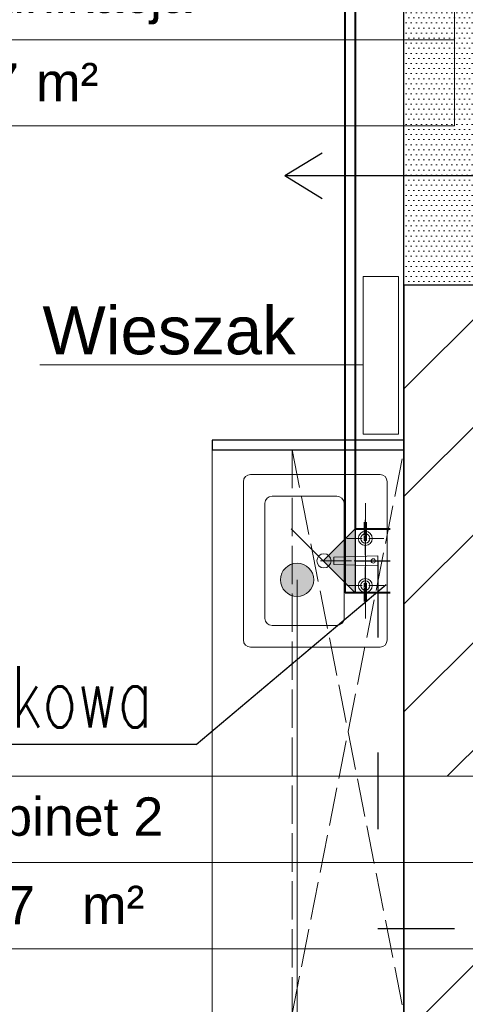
# Model space of a CAD drawing. Header units: millimetres. Extents: x 24385 to 79107, y -56478 to -23676.
# Tile 250 of 256: x 28504 to 28644, y -25942 to -25634. Entities that reach past the tile are written whole.
import ezdxf
from ezdxf.enums import TextEntityAlignment as Align
from ezdxf.lldxf.tags import DXFTag

# ---------------------------------------------------------------- set-up
doc = ezdxf.new("R2010")
doc.units = ezdxf.units.MM
doc.header["$LTSCALE"] = 2
doc.linetypes.add('ACAD_ISO02W100', pattern=[15, 12, -3])
doc.linetypes.add('ACAD_ISO03W100', pattern=[30, 12, -18])
for name, color, linetype, lineweight in [('0_OPIS', 7, 'Continuous', 13), ('3DPLAN_A_TABELKA POMIESZCZEŃ', 7, 'Continuous', 0), ('A_WYBURZENIA', 6, 'Continuous', 0), ('AW_MEB_KUCH', 23, 'Continuous', 0), ('AW_WYM_WEW', 9, 'Continuous', 0), ('Opisy', 7, 'Continuous', 13)]:
    doc.layers.add(name, color=color, linetype=linetype, lineweight=lineweight)
for name, color, linetype in [('3DPLAN_A_KRESKOWANIE 1', 253, 'Continuous'), ('3DPLAN_A_OPIS', 8, 'Continuous'), ('3DPLAN_A_POMIESZCZENIE NUMER', 100, 'Continuous'), ('3DPLAN_K_NOŚNA', 7, 'Continuous'), ('_WLK_oznaczenia', 211, 'Continuous'), ('A_POMIESZCZENIE OPIS', 100, 'Continuous'), ('IS_Odbiorniki', 211, 'SOLID')]:
    doc.layers.add(name, color=color, linetype=linetype)
doc.layers.add('3DPLAN_A_OBWIEDNIA', color=6, linetype='Continuous', plot=False)
for name, color, linetype, lineweight, true_color in [('cw', 7, 'Continuous', 40, 0xf79809), ('FURNITURE ZD 1 500', 7, 'Continuous', 13, 0x9fa8a5), ('kanalizacja', 7, 'Continuous', 30, 0xbf3000), ('wodociag', 7, 'Continuous', 40, 0x0e97f1)]:
    doc.layers.add(name, color=color, linetype=linetype, lineweight=lineweight, true_color=true_color)
doc.styles.add('ARIAL', font='arial.ttf')
doc.styles.add('GRZEJNIK', font='simplex.shx', dxfattribs={"width": 0.7})
tags = doc.linetypes.add('SOLID', pattern=[10, 10, 0]).pattern_tags.tags
tags[6:7] = [DXFTag(74, 4), DXFTag(75, 0), DXFTag(340, '0'), DXFTag(46, 0.0), DXFTag(50, 0.0), DXFTag(44, 0.0), DXFTag(45, 0.0)]
tags[4:5] = [DXFTag(74, 4), DXFTag(75, 0), DXFTag(340, '0'), DXFTag(46, 0.0), DXFTag(50, 0.0), DXFTag(44, 0.0), DXFTag(45, 0.0)]

# ---------------------------------------------------------------- blocks, each defined once
blk = doc.blocks.new('tabelka dla tp')
at = {"layer": '3DPLAN_A_TABELKA POMIESZCZEŃ'}
for p, q in [((49.7, 54), (49.7, 0)), ((0, 27), (243.13, 27))]:
    blk.add_line(p, q, dxfattribs=at)
blk.add_lwpolyline([(0, 54), (243.13, 54), (243.13, 0), (0, 0)], close=True, dxfattribs=at)
at = {"layer": '3DPLAN_A_POMIESZCZENIE NUMER', "color": 7, "style": 'ARIAL'}
blk.add_attdef('NUMER', (2.23, 35.39), '', height=12, dxfattribs=at)
at = {"layer": 'A_POMIESZCZENIE OPIS', "insert": (112.2, 19.75), "char_height": 12, "width": 36.4122, "attachment_point": 1, "style": 'ARIAL'}
blk.add_mtext('{\\C7;m²}', dxfattribs=at)
at = {"layer": 'A_POMIESZCZENIE OPIS', "color": 7, "style": 'ARIAL'}
for tag, p in [('NAZWA', (51.73, 35.39)), ('POWIERZCHNIA', (51.06, 7.24))]:
    blk.add_attdef(tag, p, '', height=12, dxfattribs=at)
blk = doc.blocks.new('kondygnacja -1')
at = {"layer": '3DPLAN_A_KRESKOWANIE 1'}
h = blk.add_hatch(dxfattribs=at)
h.set_pattern_fill('ANSI31', color=256, scale=7.5, style=0)
h.set_pattern_definition([(45, (23044.838, -26883.88), (-16.83798, 16.83798), [])])
h.paths.add_polyline_path([(31677.49, -24430.84), (30214.87, -24430.84), (30214.87, -24470.84), (30429.61, -24470.84), (30429.61, -24477.84), (30447.61, -24477.84), (30447.61, -24818.84), (30476.61, -24818.84), (30476.61, -24470.84), (31012.61, -24470.84), (31012.61, -24478.84), (31079.61, -24478.84), (31079.61, -24470.84), (31638.61, -24470.84), (31638.61, -25036.84), (31079.61, -25036.84), (31079.61, -25028.84), (31012.61, -25028.84), (31012.61, -25036.84), (30611.38, -25036.84), (30611.38, -25072.84), (31023.61, -25072.84), (31034.61, -25082.84), (31034.61, -25330.84), (31023.61, -25340.84), (30831.4, -25340.84, -0.038531), (30832.58, -25356.18), (30832.58, -25371.84), (31079.61, -25371.84), (31079.61, -25072.84), (31638.61, -25072.84), (31638.61, -25943.84), (30832.58, -25943.84), (30832.58, -26009.84), (31677.49, -26009.84)])
h.paths.add_polyline_path([(30682.61, -26009.84), (30832.58, -26009.84), (30832.58, -25943.84), (30760.61, -25943.84), (30760.61, -25454.67), (30735.61, -25464.58), (30735.61, -25943.84), (30682.61, -25943.84)])
h.paths.add_polyline_path([(30679.61, -25371.84), (30735.61, -25371.84), (30735.61, -25464.58), (30760.61, -25454.67), (30760.61, -25371.84), (30832.58, -25371.84), (30832.58, -25356.18, 0.038531), (30831.4, -25340.84), (30679.61, -25340.84)])
h.paths.add_polyline_path([(30355.83, -25371.84), (30425.61, -25371.84), (30425.61, -25379.84), (30463.61, -25379.84), (30463.61, -25424.74), (30471.61, -25424.74), (30471.61, -25395.84), (30533.61, -25395.84), (30533.61, -25371.84), (30576.61, -25371.84), (30576.61, -25341.84), (30472.61, -25341.84), (30472.61, -25326.84), (30427.61, -25326.84), (30427.61, -25341.84), (30355.83, -25341.84)])
h.paths.add_polyline_path([(30456.61, -25936.84), (30425.61, -25936.84), (30425.61, -25945.84), (30380.61, -25945.84), (30380.61, -26009.84), (30512.61, -26009.84), (30512.61, -25943.84), (30466.61, -25943.84), (30466.61, -25712.84), (30456.61, -25712.84)])
h.paths.add_polyline_path([(28888.61, -25941.84), (28888.61, -26009.84), (29013.61, -26009.84), (29013.61, -25941.84)])
h.paths.add_polyline_path([(28591.17, -26009.84), (28591.17, -25944.84), (28547.61, -25944.84), (28547.61, -26009.84)])
h.paths.add_polyline_path([(28624.61, -25870.53), (28654.8, -25870.53), (28654.8, -25924.53), (28624.61, -25924.53), (28624.61, -25944.84), (28591.17, -25944.84), (28591.17, -26009.84), (28713.61, -26009.84), (28713.61, -25941.84), (28672.61, -25941.84), (28672.61, -25932.84), (28657.61, -25932.84), (28657.61, -25716.84), (28624.61, -25716.84)])
h.paths.add_polyline_path([(28372.61, -25944.84), (28328.61, -25944.84), (28328.61, -25907.84), (28282.61, -25907.84), (28282.61, -25944.84), (28248.61, -25944.84), (28248.61, -26009.84), (28372.61, -26009.84)])
h.paths.add_polyline_path([(28092.61, -25563.84), (28054.61, -25563.84), (28054.61, -25383.84), (28067.6, -25383.84), (28067.61, -25375.84), (28340.61, -25375.84), (28340.61, -25341.84), (28070.61, -25341.84), (28070.61, -25332.84), (28030.61, -25332.84), (28030.61, -25395.6), (28048.71, -25395.6), (28048.71, -25449.6), (28030.61, -25449.6), (28030.61, -26009.84), (28073.61, -26009.84), (28073.61, -25944.84), (28054.61, -25944.84), (28054.61, -25668.84), (28092.61, -25668.84)])
h.paths.add_polyline_path([(27949.61, -25495.75), (27949.61, -25507.75), (27983.29, -25507.75), (27983.29, -25521.75), (27949.61, -25521.75), (27949.61, -25531.84), (27999.61, -25531.84), (27999.61, -25934.84), (27982.61, -25934.84), (27982.61, -25942.84), (27947.61, -25942.84), (27947.61, -26009.84), (28026.62, -26009.84), (28026.62, -25449.6), (27999.61, -25449.6), (27999.61, -25463.84), (27949.61, -25463.84), (27949.61, -25481.75), (27983.29, -25481.75), (27983.29, -25495.75)])
h.paths.add_polyline_path([(27982.61, -25361.84), (27952.61, -25361.84), (27952.61, -25332.84), (28026.62, -25332.84), (28026.62, -25395.6), (27999.61, -25395.6), (27999.61, -25377.84), (27982.61, -25377.84)])
h.paths.add_polyline_path([(26818.61, -25892.84), (26781.49, -25892.84), (26781.49, -26009.84), (26894.54, -26009.84), (26894.54, -25942.84), (26830.61, -25942.84), (26830.61, -25930.84), (26818.61, -25930.84)])
h.paths.add_polyline_path([(26894.54, -26009.84), (27115.94, -26009.84), (27115.94, -25942.84), (26894.54, -25942.84)])
h.paths.add_polyline_path([(27115.94, -25942.84), (27115.94, -26009.84), (27466.61, -26009.84), (27466.61, -25942.84), (27427.61, -25942.84), (27427.61, -25933.84), (27384.61, -25933.84), (27384.61, -25942.84)])
h.paths.add_polyline_path([(27641.61, -25942.84), (27641.61, -26009.84), (27802.61, -26009.84), (27802.61, -25942.84)])
h.paths.add_polyline_path([(30621.1, -25040.47), (30688.37, -25040.47), (30688.37, -25072.87), (30621.1, -25072.87)], flags=24)
at = {"layer": 'A_WYBURZENIA', "transparency": 33554687}
h = blk.add_hatch(dxfattribs=at)
h.set_pattern_fill('DOTS', color=256)
h.set_pattern_definition([(0, (4854.0759, -6026.0109), (0.79375, 1.5875), [0, -1.5875])])
h.paths.add_polyline_path([(28657.61, -25665.22), (28657.61, -25626.84), (28624.61, -25626.84), (28624.61, -25665.22)])
h.paths.add_polyline_path([(28624.61, -25716.84), (28624.61, -25665.22), (28657.61, -25665.22), (28657.61, -25716.84)])
h.paths.add_polyline_path([(28645.61, -25619.2), (28643.52, -25619.2), (28643.52, -25620.24), (28640.38, -25620.24), (28640.38, -25619.2), (28638.28, -25619.2), (28638.28, -25617.11), (28645.61, -25617.11)], flags=16)
h.paths.add_polyline_path([(28645.61, -25707.11), (28638.28, -25707.11), (28638.28, -25705.01), (28640.38, -25705.01), (28640.38, -25703.97), (28643.52, -25703.97), (28643.52, -25705.01), (28645.61, -25705.01)], flags=16)
h.paths.add_polyline_path([(28645.61, -25617.11), (28638.28, -25617.11), (28638.28, -25619.2), (28640.38, -25619.2), (28640.38, -25620.24), (28643.52, -25620.24), (28643.52, -25619.2), (28645.61, -25619.2)], flags=16)
h.paths.add_polyline_path([(28643.52, -25705.01), (28643.52, -25703.97), (28640.38, -25703.97), (28640.38, -25705.01), (28638.28, -25705.01), (28638.28, -25707.11), (28645.61, -25707.11), (28645.61, -25705.01)], flags=16)
at = {"layer": 'Opisy', "ltscale": 0.5}
h = blk.add_hatch(color=256, dxfattribs=at)
h.dxf.hatch_style = 1
h.paths.add_polyline_path([(28589.61, -25814.01), (28589.61, -25804.11, 0.73336)])
h.paths.add_polyline_path([(28589.61, -25804.11), (28589.61, -25814.01, 0.076465), (28591.17, -25814.25, 1.165591)])
at = {"layer": '3DPLAN_A_OBWIEDNIA'}
blk.add_lwpolyline([(28054.61, -25944.84), (28282.61, -25944.84), (28282.61, -25907.84), (28328.61, -25907.84), (28328.61, -25944.84), (28624.61, -25944.84), (28624.61, -25385.84), (28612.61, -25385.84), (28612.61, -25375.84), (28067.61, -25375.84), (28067.61, -25383.84), (28054.61, -25383.84), (28054.61, -25563.84), (28092.61, -25563.84), (28092.61, -25668.84), (28054.61, -25668.84), (28054.61, -25944.84)], dxfattribs=at)
at = {"layer": '3DPLAN_A_OPIS', "color": 1, "lineweight": 30}
for p in [(28599.04, -25675.53), (28599.04, -25689.81), (28738.93, -25682.67)]:
    blk.add_line(p, (28587.3, -25682.67), dxfattribs=at)
blk.add_lwpolyline([(28564.61, -25768.4), (28624.61, -25768.4), (28624.61, -25765.4), (28564.61, -25765.4)], close=True, dxfattribs=at)
at = {"layer": '3DPLAN_K_NOŚNA'}
for p, q in [((28624.61, -25944.84), (28624.61, -25716.84)), ((28657.61, -25716.84), (28624.61, -25716.84)), ((28624.61, -25716.84), (28624.61, -25944.84))]:
    blk.add_line(p, q, dxfattribs=at)
at = {"layer": 'A_WYBURZENIA'}
blk.add_lwpolyline([(28657.61, -25626.84), (28624.61, -25626.84), (28624.61, -25716.84), (28657.61, -25716.84)], close=True, dxfattribs=at)
at = {"layer": 'AW_MEB_KUCH', "linetype": 'ACAD_ISO02W100', "ltscale": 0.5}
blk.add_lwpolyline([(28589.61, -25768.4), (28589.61, -25944.84), (28624.61, -25768.4), (28589.61, -25768.4), (28624.61, -25944.84)], dxfattribs=at)
at = {"layer": 'AW_WYM_WEW', "ltscale": 0.5}
blk.add_lwpolyline([(28611.88, -25714.11), (28622.88, -25714.11), (28622.88, -25763.46), (28611.88, -25763.46)], close=True, dxfattribs=at)
at = {"layer": 'FURNITURE ZD 1 500', "lineweight": 0, "ltscale": 0.0235}
for p, q in [((28617.11, -25776.13), (28576.61, -25776.13)), ((28574.36, -25827.88), (28574.36, -25778.38)), ((28619.36, -25827.88), (28619.36, -25778.38)), ((28581.11, -25821.13), (28581.11, -25785.13)), ((28603.61, -25782.88), (28583.36, -25782.88)), ((28605.86, -25821.13), (28605.86, -25785.13)), ((28612.61, -25821.13), (28612.61, -25785.13)), ((28612.18, -25791.06), (28612.18, -25796.82)), ((28612.51, -25790.28), (28612.51, -25794.97)), ((28612.86, -25796.82), (28612.86, -25791.06)), ((28606.68, -25796.11), (28611.48, -25796.11)), ((28612.04, -25796.11), (28613.02, -25796.11)), ((28612.18, -25796.82), (28612.86, -25796.82)), ((28612.51, -25796.85), (28612.51, -25795.39)), ((28612.51, -25796.99), (28612.51, -25801.33)), ((28613.64, -25796.11), (28618.34, -25796.11)), ((28598.46, -25803.13), (28608.2, -25803.13)), ((28616.41, -25801.55), (28602.63, -25802.02)), ((28602.63, -25804.24), (28602.63, -25802.02)), ((28609.04, -25803.13), (28609.6, -25803.13)), ((28611.41, -25803.13), (28620.28, -25803.13)), ((28616.41, -25804.72), (28616.41, -25801.55)), ((28602.63, -25804.24), (28616.41, -25804.72)), ((28612.51, -25805.01), (28612.51, -25809.69)), ((28606.68, -25810.84), (28611.48, -25810.84)), ((28612.04, -25810.84), (28613.02, -25810.84)), ((28612.18, -25815.9), (28612.18, -25810.15)), ((28612.18, -25810.15), (28612.86, -25810.15)), ((28612.51, -25810.11), (28612.51, -25811.23)), ((28612.51, -25811.72), (28612.51, -25816.67)), ((28612.86, -25810.15), (28612.86, -25815.9)), ((28613.64, -25810.84), (28618.34, -25810.84)), ((28603.61, -25823.38), (28583.36, -25823.38)), ((28617.11, -25830.13), (28576.61, -25830.13))]:
    blk.add_line(p, q, dxfattribs=at)
at = {"layer": 'FURNITURE ZD 1 500', "lineweight": 0}
blk.add_lwpolyline([(28564.61, -25944.84), (28624.61, -25944.84), (28624.61, -25768.4), (28564.61, -25768.4)], close=True, dxfattribs=at)
at = {"layer": 'FURNITURE ZD 1 500', "lineweight": 0, "ltscale": 0.0235}
for centre, radius in [((28612.51, -25796.11), 2.19), ((28612.51, -25796.11), 1.46), ((28599.56, -25803.13), 2.23), ((28614.99, -25803.18), 0.68), ((28612.51, -25810.84), 2.19), ((28612.51, -25810.84), 1.46)]:
    blk.add_circle(centre, radius, dxfattribs=at)
for centre, start, end in [((28576.61, -25778.38), 90, 180), ((28617.11, -25778.38), 0, 90), ((28583.36, -25785.13), 90, 180), ((28603.61, -25785.13), 0, 90), ((28583.36, -25821.13), 180, 270), ((28603.61, -25821.13), 270, 0), ((28576.61, -25827.88), 180, 270), ((28617.11, -25827.88), 270, 0)]:
    blk.add_arc(centre, 2.25, start, end, dxfattribs=at)
at = {"layer": 'Opisy', "ltscale": 0.5}
for p, q in [((28510.7, -25741.8), (28611.88, -25741.8)), ((28591.17, -25809.06), (28591.17, -26402.98))]:
    blk.add_line(p, q, dxfattribs=at)
blk.add_circle((28591.17, -25809.06), 5.19, dxfattribs=at)
at = {"layer": '3DPLAN_A_TABELKA POMIESZCZEŃ', "ltscale": 0.5}
ref = blk.add_blockref('tabelka dla tp', (28397.31, -25667.05), dxfattribs=at)
ref.add_attrib('NUMER', '-1.24', (28404.84, -25631.66), dxfattribs={"layer": '3DPLAN_A_POMIESZCZENIE NUMER', "color": 0, "height": 12, "style": 'ARIAL'})
ref.add_attrib('NAZWA', 'Komunikacja', (28462.27, -25631.66), dxfattribs={"layer": 'A_POMIESZCZENIE OPIS', "color": 0, "height": 12, "style": 'ARIAL'})
ref.add_attrib('POWIERZCHNIA', '13,47', (28462.27, -25659.41), dxfattribs={"layer": 'A_POMIESZCZENIE OPIS', "color": 0, "height": 12, "style": 'ARIAL'})
ref = blk.add_blockref('tabelka dla tp', (28411.67, -25924.53), dxfattribs=at)
ref.add_attrib('NUMER', '-1.30', (28419.19, -25889.15), dxfattribs={"layer": '3DPLAN_A_POMIESZCZENIE NUMER', "color": 0, "height": 12, "style": 'ARIAL'})
ref.add_attrib('NAZWA', 'Gabinet 2', (28476.62, -25889.15), dxfattribs={"layer": 'A_POMIESZCZENIE OPIS', "color": 0, "height": 12, "style": 'ARIAL'})
ref.add_attrib('POWIERZCHNIA', '5,67', (28476.62, -25916.9), dxfattribs={"layer": 'A_POMIESZCZENIE OPIS', "color": 0, "height": 12, "style": 'ARIAL'})
at = {"layer": '3DPLAN_A_OPIS', "color": 1, "lineweight": 30, "style": 'ARIAL'}
for tag, p in [('PRZESUNIĘCIE_WEJŚCIA', (27655.16, -24535.33)), ('WYŁĄCZONE', (27007.18, -24723.98)), ('Z_OPRACOWANIA', (26996.84, -24746.42)), ('WYŁĄCZONE', (30803.05, -24760.87)), ('Z_OPRACOWANIA', (30792.71, -24783.3)), ('WYŁĄCZONE', (28894.9, -24826.59)), ('Z_OPRACOWANIA', (28884.56, -24849.03)), ('POWIĘKSZENIE_WEJŚCIA', (28313.68, -25144.41)), ('POWIĘKSZENIE_WEJŚCIA', (29600.62, -25191.36)), ('POWIĘKSZENIE_WEJŚCIA', (28011.45, -25235.42)), ('WYŁĄCZONE', (29754.42, -25678.17)), ('Z_OPRACOWANIA', (29744.08, -25700.6)), ('WYJŚCIE_EWAKUACYJNE', (27763.79, -26106.07))]:
    blk.add_attdef(tag, p, '', height=12, dxfattribs=at)
at = {"layer": '3DPLAN_A_OPIS', "color": 0, "lineweight": 30, "style": 'ARIAL'}
for tag, p in [('UGUL_1', (29350.3, -24586.01)), ('UGUL_2', (29622.92, -24586.01)), ('UGUL_3', (29833.15, -24586.01))]:
    blk.add_attdef(tag, p, '', height=12, dxfattribs=at)
at = {"layer": '3DPLAN_A_TABELKA POMIESZCZEŃ', "ltscale": 0.5, "style": 'ARIAL'}
for tag, p in [('KURTYNA', (27861.91, -26064.85)), ('POWIETRZNA', (27861.91, -26084.56))]:
    blk.add_attdef(tag, p, '', height=12, dxfattribs=at)
at = {"layer": 'Opisy', "ltscale": 0.5, "insert": (28511.54, -25723.51), "char_height": 15, "width": 685.9992, "attachment_point": 1, "style": 'ARIAL'}
blk.add_mtext('Wieszak', dxfattribs=at)

msp = doc.modelspace()

# ---------------------------------------------------------------- hatches: boundary and pattern name
at = {"layer": 'IS_Odbiorniki', "true_color": 0xffffff}
msp.add_hatch(color=7, dxfattribs=at).paths.add_polyline_path([(28609.32, -25793.13), (28609.32, -25813.13), (28599.32, -25803.13)])

# ---------------------------------------------------------------- linework, layer by layer
at = {"layer": '_WLK_oznaczenia'}
for q in [(28619.07, -25810.58), (28314.16, -25860.65)]:
    msp.add_line((28559.64, -25860.65), q, dxfattribs=at)
at = {"layer": 'cw'}
msp.add_line((28609.34, -25310.07), (28609.34, -25793.13), dxfattribs=at)
at = {"layer": 'cw', "color": 242, "true_color": 0xd2021d}
for p in [(28609.32, -25793.13), (28609.34, -25793.13)]:
    msp.add_line(p, (28620.27, -25793.13), dxfattribs=at)
at = {"layer": 'IS_Odbiorniki'}
for p, q in [((28599.32, -25803.13), (28589.32, -25793.13)), ((28599.32, -25803.13), (28609.32, -25793.13)), ((28609.32, -25793.13), (28609.32, -25813.13)), ((28609.32, -25813.13), (28599.32, -25803.13)), ((28609.32, -25813.13), (28620.27, -25813.13))]:
    msp.add_line(p, q, dxfattribs=at)
at = {"layer": 'kanalizacja'}
msp.add_line((28609.32, -25803.13), (28620.27, -25803.13), dxfattribs=at)
at = {"layer": 'kanalizacja', "linetype": 'ACAD_ISO03W100'}
msp.add_lwpolyline([(28616.41, -25803.13), (28616.41, -25918.18), (29220.01, -25918.18), (29220.01, -25659.95), (29223.23, -25659.95)], dxfattribs=at)
at = {"layer": 'wodociag'}
msp.add_line((28606.2, -25813.13), (28606.2, -25304.58), dxfattribs=at)
at = {"layer": 'wodociag', "color": 110, "true_color": 0x15fb77}
msp.add_line((28620.27, -25813.13), (28606.2, -25813.13), dxfattribs=at)

# ---------------------------------------------------------------- block references
at = {"layer": '0_OPIS'}
msp.add_blockref('kondygnacja -1', (0, 0), dxfattribs=at)

# ---------------------------------------------------------------- texts
at = {"layer": '_WLK_oznaczenia', "style": 'GRZEJNIK', "width": 0.7}
msp.add_text('pompa podumywalkowa', height=19.1339, dxfattribs=at).set_placement((28439.78, -25855.25), align=Align.CENTER)

doc.saveas('drawing.dxf')
